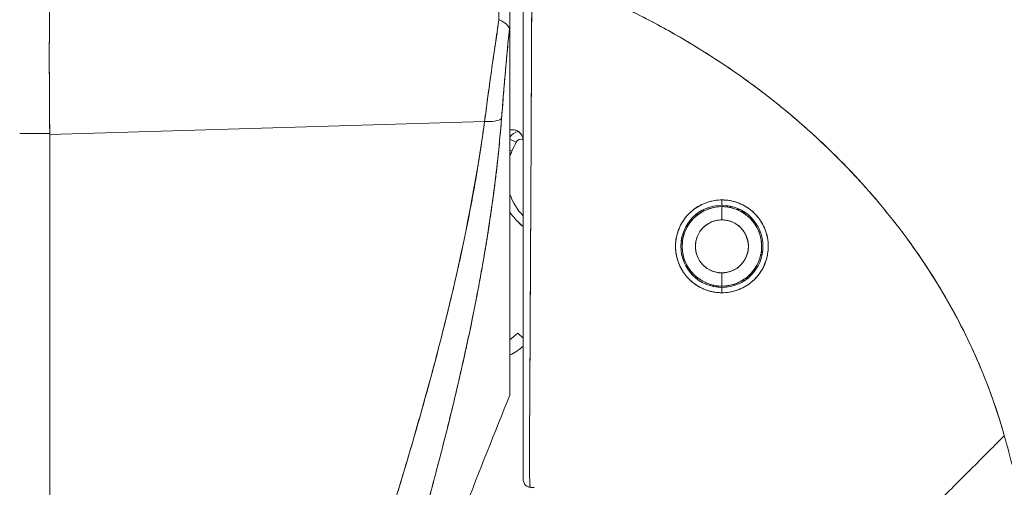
# Model space of a CAD drawing. Header units: inches. Extents: x 11 to 361, y 7 to 222.
# Tile 45 of 174: x 30.182 to 31.645, y 144.009 to 144.704. Entities that reach past the tile are written whole.
import ezdxf

# ---------------------------------------------------------------- set-up
doc = ezdxf.new("R2010")
doc.units = ezdxf.units.IN
doc.header["$LTSCALE"] = 22
doc.header["$MEASUREMENT"] = 0
doc.layers.add('Visible (ANSI)', color=7, linetype='Continuous', lineweight=5)

msp = doc.modelspace()

# ---------------------------------------------------------------- linework, layer by layer
at = {"layer": 'Visible (ANSI)'}
for p, q in [((30.91021, 144.78366), (30.91021, 144.67869)), ((30.91021, 144.67866), (30.91021, 144.78364)), ((30.92989, 144.49465), (30.92989, 144.77782)), ((30.94247, 144.68982), (30.94247, 144.68982)), ((30.91021, 144.67765), (30.91021, 144.14631)), ((30.91021, 144.1463), (30.91021, 144.67765)), ((30.8726, 144.55245), (30.22652, 144.53324)), ((30.22652, 144.53324), (30.8726, 144.55245)), ((30.18186, 144.5345), (30.22651, 144.5345)), ((30.22651, 144.5345), (30.18186, 144.5345)), ((30.22652, 144.53324), (30.22651, 144.5345)), ((30.3669, 144.53741), (30.3669, 144.53741)), ((30.87084, 144.53957), (30.87084, 144.5401)), ((30.87084, 144.5401), (30.87084, 144.53957)), ((30.91357, 144.54029), (30.91021, 144.54029)), ((30.9418, 144.54029), (30.9418, 144.54029)), ((30.9418, 144.54029), (30.9418, 144.54029)), ((30.22652, 144.53324), (30.22652, 143.12822)), ((30.22652, 143.12822), (30.22652, 144.53324)), ((30.91956, 144.52173), (30.91021, 144.52646)), ((30.91021, 144.52646), (30.91956, 144.52173)), ((30.94174, 144.52848), (30.94175, 144.52848)), ((30.94175, 144.52848), (30.94174, 144.52848)), ((30.91319, 144.50844), (30.91021, 144.50979)), ((30.91021, 144.50979), (30.91319, 144.50844)), ((30.92989, 144.49465), (30.92989, 144.25152)), ((31.22517, 144.42809), (31.22517, 144.43596)), ((31.22517, 144.43596), (31.22517, 144.42809)), ((31.19098, 144.41761), (31.19382, 144.41711)), ((31.19382, 144.41711), (31.19098, 144.41761)), ((31.22517, 144.42612), (31.22517, 144.40643)), ((31.22517, 144.40643), (31.22517, 144.42612)), ((31.23243, 144.42567), (31.23479, 144.42732)), ((31.23479, 144.42732), (31.23243, 144.42567)), ((31.23674, 144.42698), (31.23839, 144.42462)), ((31.23839, 144.42462), (31.23674, 144.42698)), ((31.18886, 144.41363), (31.18936, 144.41647)), ((31.18936, 144.41647), (31.18886, 144.41363)), ((31.27174, 144.40337), (31.27458, 144.40287)), ((31.27458, 144.40287), (31.27174, 144.40337)), ((31.19538, 144.39281), (31.19538, 144.39281)), ((31.19858, 144.3961), (31.19858, 144.3961)), ((31.25562, 144.39201), (31.25562, 144.39201)), ((31.27522, 144.39841), (31.27572, 144.40125)), ((31.27572, 144.40125), (31.27522, 144.39841)), ((31.16656, 144.37432), (31.16491, 144.37668)), ((31.16491, 144.37668), (31.16656, 144.37432)), ((31.16761, 144.38029), (31.16525, 144.37863)), ((31.16525, 144.37863), (31.16761, 144.38029)), ((31.28378, 144.3598), (31.28543, 144.35744)), ((31.28543, 144.35744), (31.28378, 144.3598)), ((31.19151, 144.34665), (31.19151, 144.34665)), ((31.25972, 144.34818), (31.25972, 144.34818)), ((31.26028, 144.34926), (31.26028, 144.34926)), ((31.28508, 144.35549), (31.28272, 144.35384)), ((31.28272, 144.35384), (31.28508, 144.35549)), ((31.17512, 144.33572), (31.17462, 144.33288)), ((31.17462, 144.33288), (31.17512, 144.33572)), ((31.1786, 144.33075), (31.17576, 144.33125)), ((31.17576, 144.33125), (31.1786, 144.33075)), ((31.22517, 144.32769), (31.22517, 144.30801)), ((31.22517, 144.30801), (31.22517, 144.32769)), ((31.25935, 144.31651), (31.25651, 144.31701)), ((31.25651, 144.31701), (31.25935, 144.31651)), ((31.26148, 144.32049), (31.26098, 144.31765)), ((31.26098, 144.31765), (31.26148, 144.32049)), ((31.21194, 144.30951), (31.2136, 144.30715)), ((31.2136, 144.30715), (31.21194, 144.30951)), ((31.21791, 144.30845), (31.21555, 144.3068)), ((31.21555, 144.3068), (31.21791, 144.30845)), ((31.22517, 144.29816), (31.22517, 144.30604)), ((31.22517, 144.30604), (31.22517, 144.29816)), ((30.85595, 144.26732), (30.85595, 144.26731)), ((30.85595, 144.26731), (30.85595, 144.2673)), ((30.85666, 144.27082), (30.85666, 144.27082)), ((30.85666, 144.27082), (30.85666, 144.27082)), ((30.85148, 144.24554), (30.85148, 144.24554)), ((30.85148, 144.24554), (30.85148, 144.24554)), ((30.92989, 144.1564), (30.92989, 144.25154)), ((30.92989, 144.23054), (30.92184, 144.23831)), ((30.92989, 144.15638), (30.92989, 144.08234)), ((30.91021, 144.1463), (30.91021, 144.14617)), ((30.92989, 144.02102), (30.92989, 144.0824))]:
    msp.add_line(p, q, dxfattribs=at)
for centre, radius, start, end in [((30.92658, 144.51817), 0.01969, 100.61671, 146.29062), ((30.92658, 144.51817), 0.01969, 100.61671, 146.29062), ((31.22517, 144.36706), 0.34252, 153.15651, 155.62131), ((30.92658, 144.51817), 0.00787, 66.13371, 153.15651), ((30.90912, 144.52311), 0.02078, 359.99536, 14.98391), ((30.99208, 144.47269), 0.08661, 155.62131, 160.95341), ((30.99208, 144.47269), 0.08661, 199.04659, 224.11198), ((30.99208, 144.47269), 0.09842, 213.71318, 230.81505), ((30.99208, 144.47269), 0.09843, 213.71353, 230.81524), ((31.22517, 144.36706), 0.06102, 90, 270), ((31.22517, 144.36706), 0.06102, 90, 270), ((31.22517, 144.36706), 0.05905, 90, 270), ((31.22517, 144.36706), 0.05905, 90, 122.05844), ((31.22517, 144.36706), 0.06102, 270, 90), ((31.22517, 144.36706), 0.06102, 270, 90), ((31.22517, 144.36706), 0.05905, 82.94155, 90), ((31.22517, 144.36706), 0.05905, 270, 90), ((31.22517, 144.36706), 0.05905, 37.94159, 77.05844), ((31.22517, 144.36706), 0.05905, 127.94156, 167.05842), ((31.22517, 144.36706), 0.03937, 90, 270), ((31.22517, 144.36706), 0.03937, 270, 90), ((31.22517, 144.36706), 0.05905, 352.94159, 32.05841), ((31.22517, 144.36706), 0.05905, 172.94159, 212.05841), ((31.22517, 144.36706), 0.05905, 307.94156, 347.05842), ((31.22517, 144.36706), 0.05905, 217.94159, 257.05844), ((31.22517, 144.36706), 0.05905, 270, 302.05844), ((31.22517, 144.36706), 0.05905, 262.94155, 270), ((30.86516, 144.29298), 0.07874, 304.89318, 316.03304), ((30.86516, 144.29298), 0.07874, 304.89318, 316.03304), ((30.86516, 144.29298), 0.09843, 297.23483, 311.12002), ((30.9417, 144.02102), 0.01181, 179.99977, 264.1615)]:
    msp.add_arc(centre, radius, start, end, dxfattribs=at)
for centre, major_axis, ratio, start_param, end_param in [((30.89061, 144.78289), (0.00056, -0.69858), 0.004766, 1.4571059, 1.5719395), ((30.26988, 144.76113), (-0.00733, -0.68846), 0.0630148, 4.7110751, 5.0485023), ((30.26988, 144.7604), (0.00744, 0.68846), 0.0629875, 1.7375486, 1.7389344), ((30.86712, 144.56543), (0.03298, -0.00496), 0.3694465, 4.934676, 5.9540367), ((30.86712, 144.56543), (0.03298, -0.00496), 0.369446, 4.9346758, 5.9540364), ((30.86296, 144.26881), (0.01181, 0), 0.6076282, 3.9911516, 3.9912388), ((30.86296, 144.26881), (-0.01181, 0), 0.6076291, 0.8495457, 0.8496329), ((30.856, 144.24904), (-0.0092, 0.00741), 0.0411609, 1.2314427, 1.231559), ((30.856, 144.24904), (0.0092, -0.00741), 0.0411878, 4.3730385, 4.3731549)]:
    msp.add_ellipse(centre, major_axis=major_axis, ratio=ratio, start_param=start_param, end_param=end_param, dxfattribs=at)
for points, knots in [([(30.94281, 144.77772), (30.94277, 144.76728), (30.94273, 144.75685), (30.94269, 144.74643), (30.94265, 144.73535), (30.94261, 144.72429), (30.94256, 144.71326), (30.94252, 144.70237), (30.94247, 144.6915), (30.94243, 144.68067), (30.94239, 144.67003), (30.94234, 144.65943), (30.9423, 144.64887), (30.94228, 144.64616), (30.94227, 144.64346), (30.94226, 144.64076), (30.94223, 144.6331), (30.94219, 144.62546), (30.94216, 144.61784), (30.94211, 144.60766), (30.94207, 144.59752), (30.94202, 144.58743), (30.94197, 144.57671), (30.94192, 144.56604), (30.94187, 144.55545), (30.94182, 144.54384), (30.94176, 144.53232), (30.94171, 144.5209), (30.94169, 144.5168), (30.94167, 144.51271), (30.94165, 144.50863), (30.94161, 144.50074), (30.94157, 144.49289), (30.94153, 144.48511), (30.94147, 144.47272), (30.94141, 144.46048), (30.94134, 144.4484), (30.94128, 144.43576), (30.94121, 144.42329), (30.94115, 144.41102), (30.9411, 144.40239), (30.94106, 144.39385), (30.94101, 144.38542), (30.94099, 144.38135), (30.94097, 144.37729), (30.94095, 144.37327), (30.94088, 144.3604), (30.94081, 144.34778), (30.94074, 144.33545), (30.94067, 144.32271), (30.9406, 144.31028), (30.94054, 144.29817), (30.9405, 144.29045), (30.94046, 144.28287), (30.94042, 144.27543), (30.94041, 144.27224), (30.94039, 144.26907), (30.94038, 144.26593), (30.94033, 144.25675), (30.94029, 144.24779), (30.94025, 144.23902), (30.94021, 144.23112), (30.94018, 144.22337), (30.94014, 144.21576), (30.94011, 144.20863), (30.94007, 144.20161), (30.94004, 144.19472), (30.94001, 144.19018), (30.93999, 144.18569), (30.93997, 144.18124), (30.93995, 144.17908), (30.93994, 144.17692), (30.93993, 144.17478), (30.93989, 144.16823), (30.93986, 144.16181), (30.93982, 144.15553), (30.93978, 144.1491), (30.93974, 144.14283), (30.9397, 144.13674), (30.93965, 144.13036), (30.93961, 144.12418), (30.93957, 144.11826), (30.93953, 144.11289), (30.93949, 144.10774), (30.93945, 144.10284), (30.93945, 144.10233), (30.93945, 144.10183), (30.93944, 144.10133), (30.93941, 144.09647), (30.93937, 144.09186), (30.93934, 144.08749), (30.93931, 144.0835), (30.93928, 144.07972), (30.93926, 144.07611), (30.93924, 144.07285), (30.93922, 144.06973), (30.93921, 144.06675), (30.93919, 144.06405), (30.93918, 144.06148), (30.93918, 144.059), (30.93917, 144.05677), (30.93917, 144.05461), (30.93916, 144.05255), (30.93916, 144.05182), (30.93916, 144.0511), (30.93917, 144.05038), (30.93917, 144.04925), (30.93917, 144.04814), (30.93917, 144.04706), (30.93918, 144.04538), (30.93919, 144.04376), (30.9392, 144.04221), (30.93921, 144.04067), (30.93922, 144.03919), (30.93924, 144.03777), (30.93926, 144.03629), (30.93928, 144.03488), (30.9393, 144.03353), (30.93933, 144.03207), (30.93935, 144.03068), (30.93938, 144.02935), (30.93941, 144.02792), (30.93944, 144.02657), (30.93948, 144.02529), (30.93951, 144.02411), (30.93954, 144.02299), (30.93958, 144.02193), (30.93959, 144.02153), (30.9396, 144.02115), (30.93961, 144.02077), (30.93963, 144.02027), (30.93965, 144.01978), (30.93966, 144.0193), (30.93969, 144.01857), (30.93972, 144.01787), (30.93975, 144.01721), (30.93977, 144.01661), (30.9398, 144.01604), (30.93983, 144.0155), (30.93985, 144.015), (30.93987, 144.01454), (30.9399, 144.0141), (30.93992, 144.01369), (30.93995, 144.01331), (30.93997, 144.01295), (30.94, 144.01262), (30.94002, 144.01232), (30.94004, 144.01203), (30.94006, 144.01176), (30.94009, 144.01151), (30.94011, 144.01128), (30.94013, 144.01107), (30.94015, 144.01087), (30.94017, 144.01069), (30.94019, 144.01053), (30.94021, 144.01037), (30.94023, 144.01023), (30.94025, 144.0101), (30.94027, 144.00998), (30.94029, 144.00988), (30.94031, 144.00978), (30.94033, 144.0097), (30.94034, 144.00962), (30.94036, 144.00955), (30.94038, 144.00949), (30.9404, 144.00944), (30.94041, 144.0094), (30.94043, 144.00936), (30.94045, 144.00933), (30.94046, 144.00931), (30.94048, 144.00929), (30.94049, 144.00928), (30.9405, 144.00927), (30.9405, 144.00927), (30.9405, 144.00927)], [0, 0, 0, 0, 0.0252146, 0.0252146, 0.0252146, 0.0520191, 0.0520191, 0.0520191, 0.0784751, 0.0784751, 0.0784751, 0.1044582, 0.1044582, 0.1044582, 0.1111111, 0.1111111, 0.1111111, 0.1300024, 0.1300024, 0.1300024, 0.1552808, 0.1552808, 0.1552808, 0.1821675, 0.1821675, 0.1821675, 0.2116395, 0.2116395, 0.2116395, 0.2222222, 0.2222222, 0.2222222, 0.2427186, 0.2427186, 0.2427186, 0.2753031, 0.2753031, 0.2753031, 0.3093724, 0.3093724, 0.3093724, 0.3333333, 0.3333333, 0.3333333, 0.3449101, 0.3449101, 0.3449101, 0.3819113, 0.3819113, 0.3819113, 0.4201077, 0.4201077, 0.4201077, 0.4444444, 0.4444444, 0.4444444, 0.4548904, 0.4548904, 0.4548904, 0.4853852, 0.4853852, 0.4853852, 0.512843, 0.512843, 0.512843, 0.5386005, 0.5386005, 0.5386005, 0.5555556, 0.5555556, 0.5555556, 0.5638243, 0.5638243, 0.5638243, 0.5890655, 0.5890655, 0.5890655, 0.614921, 0.614921, 0.614921, 0.6420485, 0.6420485, 0.6420485, 0.6666667, 0.6666667, 0.6666667, 0.6692081, 0.6692081, 0.6692081, 0.6938645, 0.6938645, 0.6938645, 0.7163451, 0.7163451, 0.7163451, 0.7367287, 0.7367287, 0.7367287, 0.7551494, 0.7551494, 0.7551494, 0.7718353, 0.7718353, 0.7718353, 0.7777778, 0.7777778, 0.7777778, 0.7872689, 0.7872689, 0.7872689, 0.8020296, 0.8020296, 0.8020296, 0.8167294, 0.8167294, 0.8167294, 0.8320504, 0.8320504, 0.8320504, 0.8486508, 0.8486508, 0.8486508, 0.8664986, 0.8664986, 0.8664986, 0.882849, 0.882849, 0.882849, 0.8888889, 0.8888889, 0.8888889, 0.8969365, 0.8969365, 0.8969365, 0.909337, 0.909337, 0.909337, 0.9205691, 0.9205691, 0.9205691, 0.9308262, 0.9308262, 0.9308262, 0.9402265, 0.9402265, 0.9402265, 0.9488717, 0.9488717, 0.9488717, 0.9568522, 0.9568522, 0.9568522, 0.9642505, 0.9642505, 0.9642505, 0.9711439, 0.9711439, 0.9711439, 0.9775894, 0.9775894, 0.9775894, 0.9835972, 0.9835972, 0.9835972, 0.9891571, 0.9891571, 0.9891571, 0.9942489, 0.9942489, 0.9942489, 0.998848, 0.998848, 0.998848, 1, 1, 1, 1]), ([(30.9405, 144.00927), (30.94041, 144.00931), (30.94032, 144.00954), (30.94024, 144.01008), (30.9402, 144.01034), (30.94016, 144.01067), (30.94012, 144.01108), (30.94011, 144.01119), (30.9401, 144.01131), (30.94008, 144.01144), (30.94003, 144.01207), (30.93997, 144.01284), (30.93992, 144.01376), (30.93986, 144.01463), (30.93981, 144.01564), (30.93976, 144.01682), (30.93975, 144.01697), (30.93975, 144.01712), (30.93974, 144.01728), (30.93968, 144.01869), (30.93962, 144.02033), (30.93957, 144.02223), (30.93952, 144.02387), (30.93947, 144.0257), (30.93943, 144.02776), (30.93942, 144.02812), (30.93941, 144.02848), (30.9394, 144.02885), (30.93935, 144.03134), (30.93929, 144.03415), (30.93925, 144.03733), (30.93921, 144.03996), (30.93919, 144.04285), (30.93918, 144.04604), (30.93917, 144.04664), (30.93917, 144.04724), (30.93917, 144.04785), (30.93916, 144.0517), (30.93917, 144.05594), (30.93918, 144.0606), (30.9392, 144.06477), (30.93922, 144.06928), (30.93925, 144.07414), (30.93925, 144.07469), (30.93925, 144.07524), (30.93926, 144.07579), (30.93929, 144.08124), (30.93933, 144.08715), (30.93938, 144.09356), (30.93943, 144.09985), (30.93949, 144.10662), (30.93955, 144.11389), (30.93961, 144.1212), (30.93967, 144.12898), (30.93973, 144.13731), (30.93978, 144.14547), (30.93984, 144.15415), (30.93988, 144.16339), (30.93989, 144.1646), (30.9399, 144.16581), (30.9399, 144.16703), (30.93994, 144.17497), (30.93997, 144.18333), (30.94001, 144.19215), (30.94005, 144.20197), (30.9401, 144.21236), (30.94016, 144.22338), (30.94018, 144.22767), (30.9402, 144.23206), (30.94022, 144.23654), (30.94026, 144.24311), (30.94029, 144.24988), (30.94033, 144.25688), (30.94044, 144.27798), (30.94057, 144.3012), (30.9407, 144.32731), (30.9407, 144.3281), (30.94071, 144.3289), (30.94071, 144.3297), (30.94084, 144.35387), (30.94098, 144.38051), (30.94113, 144.40821), (30.94119, 144.41971), (30.94125, 144.43138), (30.94132, 144.44311), (30.9414, 144.4585), (30.94148, 144.474), (30.94155, 144.48945), (30.94168, 144.51508), (30.9418, 144.54055), (30.94192, 144.56511), (30.94193, 144.5668), (30.94193, 144.56848), (30.94194, 144.57015), (30.94206, 144.59675), (30.94217, 144.62224), (30.94228, 144.64707), (30.94233, 144.6572), (30.94237, 144.66722), (30.94242, 144.67715), (30.94248, 144.69069), (30.94254, 144.70408), (30.9426, 144.71712), (30.94269, 144.73855), (30.94276, 144.75904), (30.94281, 144.77772)], [0, 0, 0, 0, 0.0515866, 0.0515866, 0.0515866, 0.0769231, 0.0769231, 0.0769231, 0.0841855, 0.0841855, 0.0841855, 0.1200104, 0.1200104, 0.1200104, 0.1538462, 0.1538462, 0.1538462, 0.1581107, 0.1581107, 0.1581107, 0.197166, 0.197166, 0.197166, 0.2307692, 0.2307692, 0.2307692, 0.2365815, 0.2365815, 0.2365815, 0.2755661, 0.2755661, 0.2755661, 0.3076923, 0.3076923, 0.3076923, 0.3136672, 0.3136672, 0.3136672, 0.3511436, 0.3511436, 0.3511436, 0.3846154, 0.3846154, 0.3846154, 0.3883582, 0.3883582, 0.3883582, 0.4252694, 0.4252694, 0.4252694, 0.4615385, 0.4615385, 0.4615385, 0.4980224, 0.4980224, 0.4980224, 0.5338021, 0.5338021, 0.5338021, 0.5384615, 0.5384615, 0.5384615, 0.5686773, 0.5686773, 0.5686773, 0.602294, 0.602294, 0.602294, 0.6153846, 0.6153846, 0.6153846, 0.6345506, 0.6345506, 0.6345506, 0.6923077, 0.6923077, 0.6923077, 0.6940686, 0.6940686, 0.6940686, 0.747191, 0.747191, 0.747191, 0.7692308, 0.7692308, 0.7692308, 0.7981527, 0.7981527, 0.7981527, 0.8461538, 0.8461538, 0.8461538, 0.8494491, 0.8494491, 0.8494491, 0.9017388, 0.9017388, 0.9017388, 0.9230769, 0.9230769, 0.9230769, 0.9521732, 0.9521732, 0.9521732, 1, 1, 1, 1]), ([(31.64476, 144.08586), (31.6402, 144.10216), (31.63507, 144.11859), (31.62934, 144.13511), (31.6236, 144.15163), (31.61727, 144.16825), (31.61031, 144.18492), (31.60334, 144.2016), (31.59576, 144.21833), (31.58752, 144.23509), (31.57928, 144.25185), (31.57039, 144.26862), (31.56084, 144.28538), (31.55128, 144.30213), (31.54105, 144.31887), (31.53014, 144.33554), (31.51922, 144.35221), (31.50762, 144.36881), (31.49531, 144.3853), (31.483, 144.40179), (31.46998, 144.41817), (31.45625, 144.43438), (31.44251, 144.45059), (31.42806, 144.46664), (31.41287, 144.48247), (31.39769, 144.4983), (31.38177, 144.51391), (31.36512, 144.52924), (31.34847, 144.54457), (31.33108, 144.55963), (31.31296, 144.57435), (31.29483, 144.58907), (31.27596, 144.60346), (31.25635, 144.61744), (31.23675, 144.63143), (31.2164, 144.64502), (31.19532, 144.65814), (31.17424, 144.67127), (31.15243, 144.68393), (31.12989, 144.69607), (31.10736, 144.7082), (31.0841, 144.7198), (31.06014, 144.73081), (31.03617, 144.74182), (31.0115, 144.75223), (30.98615, 144.76197), (30.97192, 144.76743), (30.95747, 144.77269), (30.94281, 144.77772)], [0, 0, 0, 0, 0.0642603, 0.0642603, 0.0642603, 0.1285225, 0.1285225, 0.1285225, 0.1927848, 0.1927848, 0.1927848, 0.257047, 0.257047, 0.257047, 0.3213092, 0.3213092, 0.3213092, 0.3855714, 0.3855714, 0.3855714, 0.4498336, 0.4498336, 0.4498336, 0.5140958, 0.5140958, 0.5140958, 0.5783581, 0.5783581, 0.5783581, 0.6426203, 0.6426203, 0.6426203, 0.7068825, 0.7068825, 0.7068825, 0.7711447, 0.7711447, 0.7711447, 0.8354069, 0.8354069, 0.8354069, 0.8996691, 0.8996691, 0.8996691, 0.9639314, 0.9639314, 0.9639314, 1, 1, 1, 1]), ([(30.94281, 144.77772), (30.99361, 144.76028), (31.04187, 144.74015), (31.08743, 144.71787), (31.13299, 144.69559), (31.17584, 144.67114), (31.2159, 144.64503), (31.25597, 144.61892), (31.29325, 144.59114), (31.32772, 144.56215), (31.36219, 144.53316), (31.39386, 144.50297), (31.42278, 144.472), (31.45169, 144.44103), (31.47785, 144.40928), (31.50135, 144.37713), (31.52484, 144.34498), (31.54567, 144.31243), (31.56398, 144.27983), (31.58228, 144.24723), (31.59805, 144.21457), (31.61146, 144.18214), (31.62486, 144.14973), (31.6359, 144.11756), (31.64476, 144.08586)], [0, 0, 0, 0, 0.1250074, 0.1250074, 0.1250074, 0.2500149, 0.2500149, 0.2500149, 0.3750223, 0.3750223, 0.3750223, 0.5000298, 0.5000298, 0.5000298, 0.6250372, 0.6250372, 0.6250372, 0.7500447, 0.7500447, 0.7500447, 0.8750521, 0.8750521, 0.8750521, 1, 1, 1, 1]), ([(30.22651, 144.5345), (30.22623, 144.5589), (30.22605, 144.58375), (30.22595, 144.60892), (30.22586, 144.63409), (30.22586, 144.65957), (30.22595, 144.68522), (30.22605, 144.71086), (30.22623, 144.73668), (30.22651, 144.7625)], [0, 0, 0, 0, 0.3333333, 0.3333333, 0.3333333, 0.6666667, 0.6666667, 0.6666667, 1, 1, 1, 1]), ([(30.89398, 144.70364), (30.89133, 144.68645), (30.88877, 144.66934), (30.8863, 144.65237), (30.88383, 144.63539), (30.88146, 144.61854), (30.87918, 144.60188), (30.87689, 144.58521), (30.8747, 144.56872), (30.8726, 144.55245)], [0, 0, 0, 0, 0.3333333, 0.3333333, 0.3333333, 0.6666667, 0.6666667, 0.6666667, 1, 1, 1, 1]), ([(30.8726, 144.55245), (30.87403, 144.56355), (30.87551, 144.57475), (30.87703, 144.58604), (30.87773, 144.5913), (30.87845, 144.59659), (30.87918, 144.60189), (30.88001, 144.60795), (30.88085, 144.61404), (30.88171, 144.62015), (30.8832, 144.63082), (30.88473, 144.64156), (30.8863, 144.65236), (30.88641, 144.65314), (30.88653, 144.65392), (30.88664, 144.6547), (30.88833, 144.66628), (30.89006, 144.67793), (30.89184, 144.68962), (30.89255, 144.69429), (30.89326, 144.69896), (30.89398, 144.70364)], [0, 0, 0, 0, 0.2273225, 0.2273225, 0.2273225, 0.3333333, 0.3333333, 0.3333333, 0.4546295, 0.4546295, 0.4546295, 0.6666667, 0.6666667, 0.6666667, 0.6819675, 0.6819675, 0.6819675, 0.9093003, 0.9093003, 0.9093003, 1, 1, 1, 1]), ([(30.90947, 144.69019), (30.90904, 144.69161), (30.9084, 144.69293), (30.90757, 144.69413), (30.90718, 144.69469), (30.90675, 144.69522), (30.90629, 144.69573), (30.90482, 144.69733), (30.90299, 144.69865), (30.90088, 144.69994), (30.89877, 144.70123), (30.89637, 144.70249), (30.89398, 144.70364)], [0, 0, 0, 0, 0.2273173, 0.2273173, 0.2273173, 0.3333333, 0.3333333, 0.3333333, 0.6666667, 0.6666667, 0.6666667, 1, 1, 1, 1]), ([(30.89398, 144.70364), (30.89639, 144.70251), (30.89877, 144.70124), (30.90089, 144.69994), (30.903, 144.69863), (30.90486, 144.6973), (30.90632, 144.6957), (30.90777, 144.6941), (30.90882, 144.69225), (30.90947, 144.69019)], [0, 0, 0, 0, 0.3333333, 0.3333333, 0.3333333, 0.6666667, 0.6666667, 0.6666667, 1, 1, 1, 1]), ([(30.90947, 144.69019), (30.90798, 144.67491), (30.90655, 144.65974), (30.90518, 144.64473), (30.90381, 144.62973), (30.90251, 144.61488), (30.90127, 144.60021), (30.90003, 144.58555), (30.89885, 144.57106), (30.89774, 144.5568)], [0, 0, 0, 0, 0.33333333, 0.33333333, 0.33333333, 0.66666667, 0.66666667, 0.66666667, 1, 1, 1, 1]), ([(30.90947, 144.69019), (30.90944, 144.68989), (30.90941, 144.68959), (30.90938, 144.68929), (30.90827, 144.6779), (30.90719, 144.66656), (30.90615, 144.65527), (30.90511, 144.64406), (30.9041, 144.6329), (30.90313, 144.62181), (30.90216, 144.61079), (30.90122, 144.59983), (30.90032, 144.58897), (30.89943, 144.57815), (30.89856, 144.56743), (30.89774, 144.5568)], [0, 0, 0, 0, 0.0066001, 0.0066001, 0.0066001, 0.2569271, 0.2569271, 0.2569271, 0.5058334, 0.5058334, 0.5058334, 0.753477, 0.753477, 0.753477, 1, 1, 1, 1]), ([(30.91021, 144.67765), (30.91021, 144.67931), (30.91019, 144.68089), (30.91016, 144.68241), (30.91012, 144.68392), (30.91007, 144.68539), (30.90996, 144.68669), (30.90986, 144.688), (30.90969, 144.68916), (30.90947, 144.69019)], [0, 0, 0, 0, 0.3333333, 0.3333333, 0.3333333, 0.6666667, 0.6666667, 0.6666667, 1, 1, 1, 1]), ([(30.91021, 144.67765), (30.91021, 144.67931), (30.91019, 144.68089), (30.91016, 144.68241), (30.91012, 144.68392), (30.91007, 144.68539), (30.90996, 144.68669), (30.90986, 144.688), (30.90971, 144.68916), (30.90947, 144.69019)], [0, 0, 0, 0, 0.3333333, 0.3333333, 0.3333333, 0.6666667, 0.6666667, 0.6666667, 1, 1, 1, 1]), ([(30.8726, 144.55245), (30.86084, 144.46864), (30.84409, 144.37975), (30.82166, 144.28575), (30.79923, 144.19174), (30.77112, 144.09262), (30.73939, 143.98853), (30.70765, 143.88443), (30.6723, 143.77535), (30.63575, 143.66151), (30.59919, 143.54768), (30.56143, 143.42908), (30.52166, 143.30564)], [0, 0, 0, 0, 0.25, 0.25, 0.25, 0.5, 0.5, 0.5, 0.75, 0.75, 0.75, 1, 1, 1, 1]), ([(30.52166, 143.30564), (30.52927, 143.32984), (30.5369, 143.35402), (30.54458, 143.37819), (30.55186, 143.40113), (30.55918, 143.42406), (30.56652, 143.44697), (30.57351, 143.46882), (30.58053, 143.49067), (30.58757, 143.5125), (30.59429, 143.53335), (30.60102, 143.5542), (30.60776, 143.57504), (30.6142, 143.59497), (30.62065, 143.6149), (30.6271, 143.63483), (30.63328, 143.65393), (30.63947, 143.67303), (30.64564, 143.69213), (30.65156, 143.71046), (30.65748, 143.7288), (30.66339, 143.74714), (30.66906, 143.76477), (30.67473, 143.78241), (30.68037, 143.80005), (30.68581, 143.81705), (30.69123, 143.83405), (30.69662, 143.85106), (30.70182, 143.86747), (30.707, 143.8839), (30.71215, 143.90032), (30.71481, 143.90884), (30.71747, 143.91736), (30.72012, 143.92589), (30.72242, 143.93326), (30.7247, 143.94063), (30.72698, 143.94801), (30.73173, 143.96341), (30.73645, 143.97883), (30.74113, 143.99425), (30.74567, 144.00922), (30.75016, 144.0242), (30.75461, 144.03919), (30.75894, 144.05377), (30.76322, 144.06835), (30.76745, 144.08295), (30.77157, 144.09717), (30.77564, 144.11141), (30.77965, 144.12565), (30.78356, 144.13956), (30.78742, 144.15348), (30.79122, 144.16741), (30.79493, 144.18104), (30.79858, 144.19467), (30.80216, 144.20832), (30.80567, 144.2217), (30.80912, 144.23509), (30.81249, 144.24849), (30.8158, 144.26165), (30.81904, 144.27482), (30.82221, 144.288), (30.82532, 144.30097), (30.82835, 144.31395), (30.8313, 144.32695), (30.83421, 144.33975), (30.83704, 144.35257), (30.83978, 144.36539), (30.84248, 144.37806), (30.8451, 144.39073), (30.84763, 144.40342), (30.85012, 144.41596), (30.85253, 144.42852), (30.85484, 144.44108), (30.85713, 144.45353), (30.85932, 144.46598), (30.86142, 144.47845), (30.86349, 144.49081), (30.86547, 144.50318), (30.86734, 144.51556), (30.8692, 144.52785), (30.87095, 144.54015), (30.8726, 144.55245)], [0, 0, 0, 0, 0.0583727, 0.0583727, 0.0583727, 0.1137715, 0.1137715, 0.1137715, 0.1665884, 0.1665884, 0.1665884, 0.2170249, 0.2170249, 0.2170249, 0.2652705, 0.2652705, 0.2652705, 0.3115055, 0.3115055, 0.3115055, 0.355892, 0.355892, 0.355892, 0.3985809, 0.3985809, 0.3985809, 0.4397114, 0.4397114, 0.4397114, 0.4794127, 0.4794127, 0.4794127, 0.5, 0.5, 0.5, 0.5178071, 0.5178071, 0.5178071, 0.5550207, 0.5550207, 0.5550207, 0.5911596, 0.5911596, 0.5911596, 0.6263201, 0.6263201, 0.6263201, 0.6605932, 0.6605932, 0.6605932, 0.6940646, 0.6940646, 0.6940646, 0.7268148, 0.7268148, 0.7268148, 0.7589197, 0.7589197, 0.7589197, 0.7904501, 0.7904501, 0.7904501, 0.8214708, 0.8214708, 0.8214708, 0.8520428, 0.8520428, 0.8520428, 0.8822233, 0.8822233, 0.8822233, 0.9120647, 0.9120647, 0.9120647, 0.9416135, 0.9416135, 0.9416135, 0.9709137, 0.9709137, 0.9709137, 1, 1, 1, 1]), ([(30.89774, 144.5568), (30.89494, 144.52126), (30.89124, 144.48595), (30.88664, 144.45041), (30.88204, 144.41487), (30.87654, 144.37909), (30.87017, 144.34267), (30.8638, 144.30625), (30.85656, 144.26918), (30.84841, 144.23103), (30.84026, 144.19288), (30.83121, 144.15365), (30.82118, 144.11287), (30.81115, 144.07209), (30.80014, 144.02976), (30.78806, 143.98533), (30.77598, 143.9409), (30.76282, 143.89438), (30.74844, 143.84508), (30.73407, 143.79579), (30.71847, 143.74373), (30.70149, 143.68809), (30.68451, 143.63245), (30.66615, 143.57323), (30.64628, 143.50968), (30.62641, 143.44613), (30.60504, 143.37825), (30.58243, 143.30613)], [0, 0, 0, 0, 0.1111111, 0.1111111, 0.1111111, 0.2222222, 0.2222222, 0.2222222, 0.3333333, 0.3333333, 0.3333333, 0.4444444, 0.4444444, 0.4444444, 0.5555556, 0.5555556, 0.5555556, 0.6666667, 0.6666667, 0.6666667, 0.7777778, 0.7777778, 0.7777778, 0.8888889, 0.8888889, 0.8888889, 1, 1, 1, 1]), ([(30.89774, 144.5568), (30.89679, 144.5446), (30.89572, 144.53226), (30.89452, 144.51979), (30.89333, 144.5075), (30.89202, 144.49507), (30.89058, 144.48251), (30.88916, 144.47011), (30.88761, 144.45759), (30.88594, 144.44494), (30.88429, 144.43242), (30.88251, 144.41978), (30.88061, 144.40702), (30.87873, 144.39437), (30.87673, 144.3816), (30.8746, 144.36872), (30.87249, 144.35591), (30.87027, 144.34299), (30.86793, 144.32997), (30.86581, 144.31823), (30.86361, 144.3064), (30.86131, 144.29448), (30.86107, 144.29323), (30.86083, 144.29198), (30.86059, 144.29072), (30.85803, 144.27755), (30.85537, 144.26428), (30.85259, 144.2509), (30.84982, 144.23751), (30.84693, 144.22402), (30.84394, 144.21042), (30.84095, 144.19679), (30.83784, 144.18305), (30.83463, 144.1692), (30.83141, 144.1553), (30.82809, 144.14128), (30.82466, 144.12715), (30.82122, 144.11294), (30.81767, 144.09861), (30.81402, 144.08418), (30.81035, 144.06962), (30.80657, 144.05495), (30.8027, 144.04016), (30.79917, 144.02668), (30.79556, 144.0131), (30.79188, 143.99943), (30.79148, 143.99795), (30.79108, 143.99647), (30.79068, 143.99498), (30.78653, 143.97962), (30.78228, 143.96414), (30.77794, 143.94853), (30.77355, 143.93271), (30.76905, 143.91675), (30.76447, 143.90067), (30.75982, 143.88433), (30.75507, 143.86786), (30.75024, 143.85125), (30.74533, 143.83435), (30.74032, 143.81731), (30.73523, 143.80013), (30.73003, 143.78261), (30.72475, 143.76494), (30.71939, 143.74713), (30.71392, 143.72893), (30.70835, 143.71058), (30.70271, 143.69207), (30.70053, 143.68493), (30.69834, 143.67776), (30.69614, 143.67056), (30.6925, 143.65869), (30.68883, 143.64676), (30.68514, 143.63477), (30.67905, 143.61502), (30.67288, 143.59509), (30.66664, 143.575), (30.66023, 143.55436), (30.65374, 143.53354), (30.64717, 143.51254), (30.64042, 143.49093), (30.63359, 143.46912), (30.62669, 143.44712), (30.61958, 143.42446), (30.6124, 143.40158), (30.60515, 143.37849), (30.59765, 143.3546), (30.59007, 143.33048), (30.58243, 143.30613)], [0, 0, 0, 0, 0.0373818, 0.0373818, 0.0373818, 0.0742341, 0.0742341, 0.0742341, 0.1106358, 0.1106358, 0.1106358, 0.1466706, 0.1466706, 0.1466706, 0.1824175, 0.1824175, 0.1824175, 0.2179566, 0.2179566, 0.2179566, 0.25, 0.25, 0.25, 0.2533676, 0.2533676, 0.2533676, 0.2887246, 0.2887246, 0.2887246, 0.3240947, 0.3240947, 0.3240947, 0.3595467, 0.3595467, 0.3595467, 0.3951502, 0.3951502, 0.3951502, 0.4309743, 0.4309743, 0.4309743, 0.4670889, 0.4670889, 0.4670889, 0.5, 0.5, 0.5, 0.5035641, 0.5035641, 0.5035641, 0.5404732, 0.5404732, 0.5404732, 0.5778971, 0.5778971, 0.5778971, 0.6159184, 0.6159184, 0.6159184, 0.6546215, 0.6546215, 0.6546215, 0.6940933, 0.6940933, 0.6940933, 0.7344234, 0.7344234, 0.7344234, 0.75, 0.75, 0.75, 0.7757058, 0.7757058, 0.7757058, 0.818036, 0.818036, 0.818036, 0.8615149, 0.8615149, 0.8615149, 0.906243, 0.906243, 0.906243, 0.9523222, 0.9523222, 0.9523222, 1, 1, 1, 1]), ([(30.22652, 144.53324), (30.22652, 144.53338), (30.22652, 144.53352), (30.22652, 144.53366), (30.22652, 144.5338), (30.22652, 144.53394), (30.22651, 144.53408), (30.22651, 144.53422), (30.22651, 144.53436), (30.22651, 144.5345)], [0, 0, 0, 0, 0.3333333, 0.3333333, 0.3333333, 0.6666667, 0.6666667, 0.6666667, 1, 1, 1, 1]), ([(30.91021, 144.54029), (30.91062, 144.54029), (30.91102, 144.54029), (30.91141, 144.54029), (30.9118, 144.54029), (30.91218, 144.54029), (30.91254, 144.54029), (30.9129, 144.54029), (30.91324, 144.54029), (30.91357, 144.54029)], [0, 0, 0, 0, 0.3333333, 0.3333333, 0.3333333, 0.6666667, 0.6666667, 0.6666667, 1, 1, 1, 1]), ([(30.91357, 144.54029), (30.91551, 144.5403), (30.91738, 144.53999), (30.91908, 144.53942), (30.92079, 144.53886), (30.92233, 144.53804), (30.9237, 144.53698), (30.92507, 144.53592), (30.92626, 144.53459), (30.92717, 144.53314), (30.92809, 144.53169), (30.92875, 144.53012), (30.92919, 144.52848)], [0, 0, 0, 0, 0.25, 0.25, 0.25, 0.5, 0.5, 0.5, 0.75, 0.75, 0.75, 1, 1, 1, 1]), ([(30.92919, 144.52848), (30.92876, 144.53009), (30.9281, 144.53168), (30.92718, 144.53313), (30.92626, 144.53458), (30.92509, 144.5359), (30.92372, 144.53696), (30.92235, 144.53803), (30.9208, 144.53885), (30.9191, 144.53942), (30.9174, 144.53999), (30.91557, 144.54029), (30.91357, 144.54029)], [0, 0, 0, 0, 0.25, 0.25, 0.25, 0.5, 0.5, 0.5, 0.75, 0.75, 0.75, 1, 1, 1, 1]), ([(30.92919, 144.52848), (30.92934, 144.5279), (30.92947, 144.52731), (30.92958, 144.52671), (30.92968, 144.52612), (30.92976, 144.52552), (30.92981, 144.52492), (30.92987, 144.52431), (30.92989, 144.52371), (30.92989, 144.52311)], [0, 0, 0, 0, 0.3333333, 0.3333333, 0.3333333, 0.6666667, 0.6666667, 0.6666667, 1, 1, 1, 1]), ([(30.92989, 144.25154), (30.92989, 144.25154), (30.92989, 144.25154), (30.92989, 144.25154), (30.92989, 144.25876), (30.92989, 144.26613), (30.92989, 144.27364), (30.92989, 144.28397), (30.92989, 144.29456), (30.92989, 144.30538), (30.92989, 144.31734), (30.92989, 144.32959), (30.92989, 144.3421), (30.92989, 144.35428), (30.92989, 144.36671), (30.92989, 144.37936), (30.92989, 144.39156), (30.92989, 144.40397), (30.92989, 144.41656), (30.92989, 144.42867), (30.92989, 144.44095), (30.92989, 144.45339), (30.92989, 144.46531), (30.92989, 144.47737), (30.92989, 144.48956), (30.92989, 144.49125), (30.92989, 144.49295), (30.92989, 144.49465), (30.92989, 144.49465), (30.92989, 144.49465), (30.92989, 144.49465)], [0.49999997, 0.49999997, 0.49999997, 0.49999997, 0.5, 0.5, 0.5, 0.52582281, 0.52582281, 0.52582281, 0.56137699, 0.56137699, 0.56137699, 0.60067134, 0.60067134, 0.60067134, 0.63893493, 0.63893493, 0.63893493, 0.67582181, 0.67582181, 0.67582181, 0.71128414, 0.71128414, 0.71128414, 0.74527493, 0.74527493, 0.74527493, 0.75, 0.75, 0.75, 0.7500001, 0.7500001, 0.7500001, 0.7500001]), ([(31.22517, 144.43596), (31.22431, 144.43596), (31.22346, 144.43594), (31.22261, 144.43591), (31.21592, 144.43566), (31.20948, 144.43449), (31.2032, 144.43236), (31.19613, 144.42997), (31.18926, 144.42635), (31.18314, 144.42165), (31.17702, 144.41696), (31.17165, 144.41119), (31.16738, 144.40457), (31.16564, 144.40188), (31.16408, 144.39904), (31.16272, 144.39612), (31.16075, 144.39188), (31.15921, 144.38745), (31.15814, 144.38301), (31.15634, 144.37551), (31.15591, 144.36795), (31.15655, 144.36081), (31.1572, 144.35367), (31.15893, 144.34695), (31.1615, 144.34073), (31.16408, 144.33451), (31.16751, 144.3288), (31.17165, 144.32367), (31.1758, 144.31854), (31.18067, 144.31399), (31.18632, 144.31016), (31.19198, 144.30633), (31.19843, 144.30321), (31.20497, 144.30119), (31.20644, 144.30073), (31.2079, 144.30034), (31.20938, 144.29999), (31.2145, 144.29878), (31.21972, 144.29821), (31.22517, 144.29816)], [0, 0, 0, 0, 0.0112566, 0.0112566, 0.0112566, 0.1, 0.1, 0.1, 0.2, 0.2, 0.2, 0.3, 0.3, 0.3, 0.3407737, 0.3407737, 0.3407737, 0.4, 0.4, 0.4, 0.5, 0.5, 0.5, 0.6, 0.6, 0.6, 0.7, 0.7, 0.7, 0.8, 0.8, 0.8, 0.9, 0.9, 0.9, 0.9223497, 0.9223497, 0.9223497, 1, 1, 1, 1]), ([(31.22517, 144.43596), (31.21813, 144.43596), (31.21105, 144.43487), (31.20427, 144.43271), (31.19749, 144.43055), (31.191, 144.42732), (31.18513, 144.42313), (31.17927, 144.41894), (31.17401, 144.4138), (31.16964, 144.40785), (31.16528, 144.40191), (31.16181, 144.39518), (31.15951, 144.38794), (31.15721, 144.38071), (31.1561, 144.37298), (31.15629, 144.36529), (31.15649, 144.3576), (31.15801, 144.34994), (31.16065, 144.3429), (31.16328, 144.33586), (31.16702, 144.32942), (31.1715, 144.32385), (31.17598, 144.31829), (31.18119, 144.31359), (31.18689, 144.30978), (31.19259, 144.30597), (31.19879, 144.30306), (31.20526, 144.3011), (31.21173, 144.29915), (31.21847, 144.29816), (31.22517, 144.29816)], [0, 0, 0, 0, 0.1, 0.1, 0.1, 0.2, 0.2, 0.2, 0.3, 0.3, 0.3, 0.4, 0.4, 0.4, 0.5, 0.5, 0.5, 0.6, 0.6, 0.6, 0.7, 0.7, 0.7, 0.8, 0.8, 0.8, 0.9, 0.9, 0.9, 1, 1, 1, 1]), ([(31.22517, 144.29816), (31.23228, 144.29807), (31.23912, 144.29914), (31.24603, 144.3014), (31.25294, 144.30365), (31.25992, 144.3071), (31.26611, 144.31165), (31.26987, 144.31441), (31.27333, 144.31757), (31.27642, 144.32102), (31.27844, 144.32327), (31.2803, 144.32564), (31.28199, 144.3281), (31.28627, 144.33434), (31.28942, 144.34117), (31.29141, 144.3481), (31.2934, 144.35503), (31.29422, 144.36206), (31.29404, 144.36893), (31.29389, 144.37451), (31.29307, 144.37999), (31.29161, 144.38531), (31.29127, 144.38653), (31.2909, 144.38774), (31.2905, 144.38895), (31.28834, 144.3954), (31.28521, 144.40159), (31.28107, 144.40733), (31.27694, 144.41307), (31.27179, 144.41835), (31.26582, 144.42269), (31.26499, 144.42329), (31.26415, 144.42387), (31.26329, 144.42444), (31.25797, 144.42795), (31.25211, 144.43074), (31.24619, 144.43267), (31.23933, 144.43492), (31.23238, 144.43603), (31.22517, 144.43596)], [0, 0, 0, 0, 0.1, 0.1, 0.1, 0.2, 0.2, 0.2, 0.2605674, 0.2605674, 0.2605674, 0.3, 0.3, 0.3, 0.4, 0.4, 0.4, 0.5, 0.5, 0.5, 0.5813015, 0.5813015, 0.5813015, 0.6, 0.6, 0.6, 0.7, 0.7, 0.7, 0.8, 0.8, 0.8, 0.8138596, 0.8138596, 0.8138596, 0.9, 0.9, 0.9, 1, 1, 1, 1]), ([(31.22517, 144.29816), (31.23272, 144.29816), (31.24043, 144.29941), (31.2479, 144.30202), (31.25536, 144.30463), (31.26256, 144.30862), (31.26888, 144.31381), (31.2752, 144.319), (31.28065, 144.32538), (31.28478, 144.33252), (31.28892, 144.33966), (31.29175, 144.34755), (31.29311, 144.35564), (31.29447, 144.36373), (31.29437, 144.37202), (31.29284, 144.38), (31.29132, 144.38797), (31.28837, 144.39564), (31.28424, 144.40252), (31.28011, 144.40941), (31.27479, 144.41552), (31.26863, 144.42052), (31.26247, 144.42553), (31.25547, 144.42943), (31.24808, 144.43204), (31.24069, 144.43464), (31.2329, 144.43596), (31.22517, 144.43596)], [0, 0, 0, 0, 0.1111111, 0.1111111, 0.1111111, 0.2222222, 0.2222222, 0.2222222, 0.3333333, 0.3333333, 0.3333333, 0.4444444, 0.4444444, 0.4444444, 0.5555556, 0.5555556, 0.5555556, 0.6666667, 0.6666667, 0.6666667, 0.7777778, 0.7777778, 0.7777778, 0.8888889, 0.8888889, 0.8888889, 1, 1, 1, 1]), ([(31.24981, 144.42073), (31.24964, 144.42105), (31.24946, 144.42131), (31.24929, 144.42152), (31.24875, 144.4222), (31.2482, 144.42235), (31.24766, 144.42199), (31.24757, 144.42193), (31.24748, 144.42186), (31.2474, 144.42177)], [0.360774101, 0.360774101, 0.360774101, 0.360774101, 0.363636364, 0.363636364, 0.363636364, 0.372727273, 0.372727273, 0.372727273, 0.374166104, 0.374166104, 0.374166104, 0.374166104]), ([(31.24823, 144.42218), (31.24983, 144.42218), (31.25149, 144.42184), (31.25438, 144.42068), (31.25565, 144.41987), (31.25766, 144.41817), (31.25843, 144.41727), (31.2595, 144.41579), (31.25988, 144.41519), (31.26021, 144.4146)], [0, 0, 0, 0, 0.015264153, 0.015264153, 0.030242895, 0.030242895, 0.045611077, 0.045611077, 0.05630082, 0.05630082, 0.05630082, 0.05630082]), ([(31.22517, 144.40643), (31.22224, 144.40643), (31.21937, 144.40612), (31.21652, 144.40547), (31.21367, 144.40483), (31.21085, 144.40385), (31.20818, 144.40258), (31.20551, 144.4013), (31.20299, 144.39972), (31.20068, 144.39789), (31.19837, 144.39605), (31.19627, 144.39396), (31.19443, 144.39166), (31.19258, 144.38935), (31.191, 144.38684), (31.18972, 144.38418), (31.18843, 144.38152), (31.18745, 144.37872), (31.18679, 144.37585), (31.18613, 144.37297), (31.1858, 144.37002), (31.1858, 144.36707), (31.1858, 144.36412), (31.18613, 144.36117), (31.18679, 144.35829), (31.18745, 144.35541), (31.18843, 144.35261), (31.18971, 144.34995), (31.19099, 144.3473), (31.19257, 144.34478), (31.19442, 144.34248), (31.19626, 144.34017), (31.19836, 144.33808), (31.20067, 144.33624), (31.20298, 144.33441), (31.20549, 144.33283), (31.20816, 144.33155), (31.21083, 144.33028), (31.21366, 144.3293), (31.21651, 144.32865), (31.21936, 144.32801), (31.22223, 144.32769), (31.22517, 144.32769)], [0, 0, 0, 0, 0.0714286, 0.0714286, 0.0714286, 0.1428571, 0.1428571, 0.1428571, 0.2142857, 0.2142857, 0.2142857, 0.2857143, 0.2857143, 0.2857143, 0.3571429, 0.3571429, 0.3571429, 0.4285714, 0.4285714, 0.4285714, 0.5, 0.5, 0.5, 0.5714286, 0.5714286, 0.5714286, 0.6428571, 0.6428571, 0.6428571, 0.7142857, 0.7142857, 0.7142857, 0.7857143, 0.7857143, 0.7857143, 0.8571429, 0.8571429, 0.8571429, 0.9285714, 0.9285714, 0.9285714, 1, 1, 1, 1]), ([(31.1884, 144.41575), (31.1883, 144.41536), (31.18819, 144.41495), (31.18809, 144.41452), (31.18795, 144.41394), (31.18781, 144.41333), (31.18767, 144.41268)], [0.7019848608, 0.7019848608, 0.7019848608, 0.7019848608, 0.7036979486, 0.7036979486, 0.7036979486, 0.7060359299, 0.7060359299, 0.7060359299, 0.7060359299]), ([(31.22517, 144.32769), (31.2281, 144.32769), (31.23097, 144.32801), (31.23382, 144.32865), (31.23666, 144.3293), (31.23949, 144.33027), (31.24216, 144.33155), (31.24483, 144.33282), (31.24735, 144.3344), (31.24966, 144.33623), (31.25197, 144.33807), (31.25407, 144.34016), (31.25591, 144.34247), (31.25775, 144.34477), (31.25934, 144.34728), (31.26062, 144.34994), (31.2619, 144.3526), (31.26289, 144.3554), (31.26355, 144.35828), (31.2642, 144.36115), (31.26454, 144.3641), (31.26454, 144.36705), (31.26454, 144.37001), (31.26421, 144.37296), (31.26355, 144.37583), (31.26289, 144.37871), (31.26191, 144.38151), (31.26063, 144.38417), (31.25935, 144.38683), (31.25776, 144.38934), (31.25592, 144.39164), (31.25408, 144.39395), (31.25198, 144.39604), (31.24967, 144.39788), (31.24736, 144.39972), (31.24485, 144.40129), (31.24217, 144.40257), (31.2395, 144.40385), (31.23668, 144.40482), (31.23383, 144.40547), (31.23098, 144.40612), (31.22811, 144.40643), (31.22517, 144.40643)], [0, 0, 0, 0, 0.0714286, 0.0714286, 0.0714286, 0.1428571, 0.1428571, 0.1428571, 0.2142857, 0.2142857, 0.2142857, 0.2857143, 0.2857143, 0.2857143, 0.3571429, 0.3571429, 0.3571429, 0.4285714, 0.4285714, 0.4285714, 0.5, 0.5, 0.5, 0.5714286, 0.5714286, 0.5714286, 0.6428571, 0.6428571, 0.6428571, 0.7142857, 0.7142857, 0.7142857, 0.7857143, 0.7857143, 0.7857143, 0.8571429, 0.8571429, 0.8571429, 0.9285714, 0.9285714, 0.9285714, 1, 1, 1, 1]), ([(30.92989, 144.21883), (30.92694, 144.21625), (30.92384, 144.21386), (30.9206, 144.21165), (30.91728, 144.20939), (30.9138, 144.20732), (30.91021, 144.20547)], [0.08315223, 0.08315223, 0.08315223, 0.08315223, 0.2, 0.2, 0.2, 0.31985447, 0.31985447, 0.31985447, 0.31985447]), ([(30.92989, 144.0824), (30.92989, 144.0824), (30.92989, 144.0824), (30.92989, 144.0824), (30.92989, 144.08374), (30.92989, 144.08511), (30.92989, 144.0865), (30.92989, 144.09008), (30.92989, 144.09381), (30.92989, 144.09766), (30.92989, 144.10203), (30.92989, 144.10657), (30.92989, 144.11128), (30.92989, 144.11664), (30.92989, 144.12222), (30.92989, 144.12799), (30.92989, 144.1339), (30.92989, 144.14), (30.92989, 144.14627), (30.92989, 144.1496), (30.92989, 144.15298), (30.92989, 144.1564), (30.92989, 144.1564), (30.92989, 144.1564), (30.92989, 144.1564)], [0.24999998, 0.24999998, 0.24999998, 0.24999998, 0.25, 0.25, 0.25, 0.25831475, 0.25831475, 0.25831475, 0.27975804, 0.27975804, 0.27975804, 0.30400571, 0.30400571, 0.30400571, 0.33164486, 0.33164486, 0.33164486, 0.35996992, 0.35996992, 0.35996992, 0.375, 0.375, 0.375, 0.37500002, 0.37500002, 0.37500002, 0.37500002]), ([(30.69538, 143.58857), (30.72068, 143.65771), (30.74561, 143.72445), (30.77003, 143.78873), (30.79446, 143.85302), (30.8184, 143.91485), (30.84179, 143.97443), (30.86518, 144.034), (30.88801, 144.09132), (30.91021, 144.14631)], [0, 0, 0, 0, 0.3333333, 0.3333333, 0.3333333, 0.6666667, 0.6666667, 0.6666667, 1, 1, 1, 1]), ([(31.64476, 144.08586), (31.63741, 144.07852), (31.62988, 144.07098), (31.62228, 144.06338), (31.61429, 144.05539), (31.60623, 144.04733), (31.59824, 144.03934), (31.59585, 144.03696), (31.59347, 144.03458), (31.5911, 144.03221), (31.58503, 144.02614), (31.57902, 144.02014), (31.57308, 144.0142), (31.56435, 144.00546), (31.55577, 143.99688), (31.54735, 143.98847), (31.54467, 143.98578), (31.542, 143.98312), (31.53935, 143.98046), (31.53334, 143.97446), (31.52742, 143.96854), (31.52161, 143.96272), (31.51297, 143.95409), (31.50456, 143.94568), (31.49643, 143.93755), (31.49488, 143.936), (31.49335, 143.93446), (31.49182, 143.93293), (31.48515, 143.92626), (31.47868, 143.91978), (31.47242, 143.91351), (31.46853, 143.90962), (31.46473, 143.90581), (31.46101, 143.90209), (31.45729, 143.89837), (31.45366, 143.89473), (31.45012, 143.89118), (31.44655, 143.88762), (31.44308, 143.88415), (31.43971, 143.88077), (31.43635, 143.87741), (31.43308, 143.87415), (31.42991, 143.87098), (31.42482, 143.86589), (31.41997, 143.86105), (31.41541, 143.8565), (31.41435, 143.85543), (31.4133, 143.85439), (31.41227, 143.85336), (31.40956, 143.85066), (31.40697, 143.84807), (31.40449, 143.8456), (31.40203, 143.84314), (31.39968, 143.84079), (31.39744, 143.83856), (31.39522, 143.83635), (31.39312, 143.83425), (31.39113, 143.83227), (31.39049, 143.83163), (31.38986, 143.831), (31.38924, 143.83039)], [0, 0, 0, 0, 0.0704241, 0.0704241, 0.0704241, 0.1445336, 0.1445336, 0.1445336, 0.1666667, 0.1666667, 0.1666667, 0.2233431, 0.2233431, 0.2233431, 0.3067344, 0.3067344, 0.3067344, 0.3333333, 0.3333333, 0.3333333, 0.3935454, 0.3935454, 0.3935454, 0.4829715, 0.4829715, 0.4829715, 0.5, 0.5, 0.5, 0.5743834, 0.5743834, 0.5743834, 0.6205366, 0.6205366, 0.6205366, 0.6666667, 0.6666667, 0.6666667, 0.7130185, 0.7130185, 0.7130185, 0.7591271, 0.7591271, 0.7591271, 0.8333333, 0.8333333, 0.8333333, 0.8506257, 0.8506257, 0.8506257, 0.8958892, 0.8958892, 0.8958892, 0.9408476, 0.9408476, 0.9408476, 0.9855366, 0.9855366, 0.9855366, 1, 1, 1, 1]), ([(31.38924, 143.83039), (31.38986, 143.831), (31.39049, 143.83163), (31.39113, 143.83227), (31.39312, 143.83425), (31.39522, 143.83635), (31.39744, 143.83856), (31.39968, 143.84079), (31.40203, 143.84314), (31.40449, 143.8456), (31.40697, 143.84807), (31.40957, 143.85066), (31.41227, 143.85336), (31.4133, 143.85439), (31.41435, 143.85544), (31.41542, 143.8565), (31.41998, 143.86106), (31.42482, 143.86589), (31.42991, 143.87098), (31.43626, 143.87732), (31.44299, 143.88406), (31.45009, 143.89115), (31.45719, 143.89826), (31.46464, 143.90572), (31.47242, 143.91351), (31.47867, 143.91977), (31.48514, 143.92625), (31.49181, 143.93292), (31.49334, 143.93446), (31.49488, 143.936), (31.49643, 143.93755), (31.50456, 143.94568), (31.51297, 143.95409), (31.52161, 143.96272), (31.52742, 143.96854), (31.53334, 143.97446), (31.53934, 143.98046), (31.542, 143.98311), (31.54467, 143.98578), (31.54735, 143.98847), (31.55577, 143.99689), (31.56434, 144.00546), (31.57308, 144.0142), (31.579, 144.02012), (31.58499, 144.0261), (31.59105, 144.03216), (31.59344, 144.03454), (31.59583, 144.03694), (31.59824, 144.03934), (31.60623, 144.04733), (31.61429, 144.05539), (31.62228, 144.06338), (31.62988, 144.07098), (31.63741, 144.07852), (31.64476, 144.08586)], [0, 0, 0, 0, 0.0144592, 0.0144592, 0.0144592, 0.0591373, 0.0591373, 0.0591373, 0.1040876, 0.1040876, 0.1040876, 0.1493454, 0.1493454, 0.1493454, 0.1666667, 0.1666667, 0.1666667, 0.2408397, 0.2408397, 0.2408397, 0.3331896, 0.3331896, 0.3331896, 0.4256335, 0.4256335, 0.4256335, 0.5, 0.5, 0.5, 0.5170577, 0.5170577, 0.5170577, 0.6064621, 0.6064621, 0.6064621, 0.6666667, 0.6666667, 0.6666667, 0.6933068, 0.6933068, 0.6933068, 0.7767911, 0.7767911, 0.7767911, 0.8333333, 0.8333333, 0.8333333, 0.8556336, 0.8556336, 0.8556336, 0.9296835, 0.9296835, 0.9296835, 1, 1, 1, 1]), ([(31.64476, 144.08586), (31.65381, 144.05345), (31.66221, 144.02103), (31.67008, 143.98873), (31.67795, 143.95642), (31.68529, 143.92425), (31.69225, 143.89233), (31.6992, 143.86042), (31.70577, 143.82877), (31.71214, 143.79748), (31.7185, 143.76619), (31.72465, 143.73526), (31.73079, 143.70477), (31.73692, 143.67428), (31.74303, 143.64422), (31.74933, 143.61463), (31.75563, 143.58504), (31.76211, 143.55593), (31.769, 143.52728), (31.77589, 143.49864), (31.78319, 143.47046), (31.79111, 143.44272), (31.79904, 143.41498), (31.8076, 143.38768), (31.81703, 143.36073)], [0, 0, 0, 0, 0.1249612, 0.1249612, 0.1249612, 0.2499668, 0.2499668, 0.2499668, 0.3749723, 0.3749723, 0.3749723, 0.4999779, 0.4999779, 0.4999779, 0.6249834, 0.6249834, 0.6249834, 0.7499889, 0.7499889, 0.7499889, 0.8749945, 0.8749945, 0.8749945, 1, 1, 1, 1]), ([(30.9405, 144.00927), (30.93848, 144.0095), (30.93674, 144.0101), (30.93516, 144.01118), (30.93359, 144.01226), (30.93217, 144.01383), (30.93126, 144.01551), (30.93034, 144.01719), (30.92993, 144.01898), (30.92989, 144.02102)], [0, 0, 0, 0, 0.3333333, 0.3333333, 0.3333333, 0.6666667, 0.6666667, 0.6666667, 1, 1, 1, 1]), ([(30.94658, 144.00863), (30.94591, 144.0087), (30.94523, 144.00877), (30.94456, 144.00884), (30.94388, 144.00892), (30.94321, 144.00899), (30.94253, 144.00906), (30.94185, 144.00913), (30.94118, 144.0092), (30.9405, 144.00927)], [0, 0, 0, 0, 0.3333333, 0.3333333, 0.3333333, 0.6666667, 0.6666667, 0.6666667, 1, 1, 1, 1])]:
    msp.add_open_spline(points, degree=3, knots=knots, dxfattribs=at)
for points in [[(31.19456, 144.41756), (31.19434, 144.41827), (31.19412, 144.41889), (31.19391, 144.41944)], [(31.19686, 144.42109), (31.1976, 144.42076), (31.19829, 144.42037), (31.19891, 144.41996)], [(31.17791, 144.33087), (31.17784, 144.33015), (31.17778, 144.32943), (31.17771, 144.3287)], [(31.17773, 144.32867), (31.17783, 144.3294), (31.17792, 144.33013), (31.17801, 144.33085)], [(31.27356, 144.33322), (31.27367, 144.33225), (31.27378, 144.33128), (31.27388, 144.33031)], [(31.18866, 144.32065), (31.18857, 144.31989), (31.18849, 144.31913), (31.18841, 144.31837)], [(31.26315, 144.31931), (31.26308, 144.32009), (31.263, 144.32087), (31.26293, 144.32166)], [(31.20769, 144.3086), (31.20762, 144.3093), (31.20755, 144.31001), (31.20748, 144.31072)], [(31.21981, 144.30825), (31.21988, 144.30758), (31.21996, 144.30692), (31.22003, 144.30625)], [(31.23136, 144.30635), (31.23145, 144.30702), (31.23153, 144.30769), (31.23162, 144.30836)], [(31.24411, 144.31113), (31.24403, 144.31041), (31.24395, 144.30969), (31.24387, 144.30897)], [(30.91016, 144.14618), (30.91019, 144.14617), (30.91021, 144.14617), (30.91021, 144.14617)]]:
    msp.add_open_spline(points, degree=3, dxfattribs=at)

doc.saveas('drawing.dxf')
